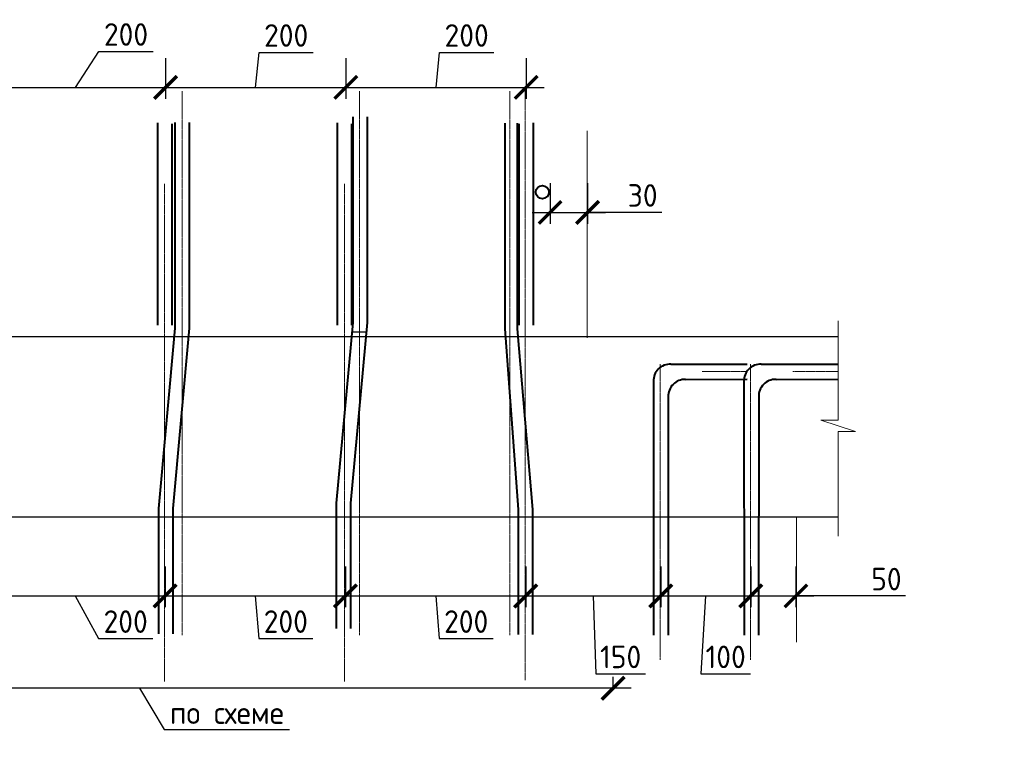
# Model space of a CAD drawing. Header units: millimetres. Extents: x 263826 to 1718326, y -423071 to 70137.
# Tile 2 of 256: x 270185 to 281092, y -278127 to -270078. Entities that reach past the tile are written whole.
import ezdxf

# ---------------------------------------------------------------- set-up
doc = ezdxf.new("R2010")
doc.units = ezdxf.units.MM
doc.linetypes.add('CENTER2', pattern=[28.575, 19.05, -3.175, 3.175, -3.175])
doc.layers.add('РАЗМЕРЫ', color=1, linetype='Continuous', lineweight=9)
doc.styles.add('GOST-2.304_Type-B', font='GOST_Common.ttf')
doc.dimstyles.new('СПДС', dxfattribs={"dimscale": 100, "dimtxt": 2.5, "dimasz": 2.5, "dimexe": 1.25, "dimexo": 0, "dimtad": 1, "dimdec": 0, "dimtxsty": 'GOST-2.304_Type-B', "dimblk": 'ARCHTICK', "dimcen": 2.5, "dimdle": 2, "dimadec": 0, "dimazin": 2, "dimtfac": 0.75, "dimtdec": 0, "dimtmove": 1, "dimatfit": 3, "dimfxl": 1, "dimtolj": 1, "dimarcsym": 1})

# ---------------------------------------------------------------- blocks, each defined once
blk = doc.blocks.new('_ArchTick')
at = {"color": 0, "linetype": 'ByBlock', "const_width": 0.15}
blk.add_lwpolyline([(-0.5, -0.5), (0.5, 0.5)], dxfattribs=at)
blk = doc.blocks.new('*D3569')
at = {"layer": 'DEFPOINTS', "color": 0, "lineweight": 0, "transparency": 16777216}
for p in [(266264, -277484), (266264, -277484), (276758, -277484)]:
    blk.add_point(p, dxfattribs=at)
at = {"layer": 'РАЗМЕРЫ', "color": 0, "lineweight": -2, "transparency": 16777216}
for p, q in [((266264, -277484), (266264, -277359)), ((276758, -277484), (276758, -277359)), ((276958, -277484), (266064, -277484)), ((271511, -277484), (271787, -277942)), ((271787, -277942), (273173, -277942))]:
    blk.add_line(p, q, dxfattribs=at)
at = {"layer": 'РАЗМЕРЫ', "color": 0, "lineweight": -2, "transparency": 16777216, "xscale": 250, "yscale": 250, "zscale": 250, "rotation": 180}
blk.add_blockref('_ArchTick', (266264, -277484), dxfattribs=at)
at = {"layer": 'РАЗМЕРЫ', "color": 0, "lineweight": -2, "transparency": 16777216, "xscale": 250, "yscale": 250, "zscale": 250}
blk.add_blockref('_ArchTick', (276758, -277484), dxfattribs=at)
at = {"layer": 'РАЗМЕРЫ', "color": 0, "lineweight": 0, "transparency": 16777216, "insert": (272480, -277755), "char_height": 250, "attachment_point": 5, "style": 'GOST-2.304_Type-B'}
blk.add_mtext('\\A1;по схеме', dxfattribs=at)
blk = doc.blocks.new('*D3570')
at = {"layer": 'DEFPOINTS', "color": 0, "lineweight": 0, "transparency": 16777216}
for p in [(269799, -276137, -3100), (271797, -276137, -6200), (271797, -276462)]:
    blk.add_point(p, dxfattribs=at)
at = {"layer": 'РАЗМЕРЫ', "color": 0, "lineweight": -2, "transparency": 16777216}
for p, q in [((269799, -276137), (269799, -276587)), ((271797, -276137), (271797, -276587)), ((269599, -276462), (271997, -276462)), ((270798, -276462), (271059, -276933)), ((271059, -276933), (271659, -276933))]:
    blk.add_line(p, q, dxfattribs=at)
at = {"layer": 'РАЗМЕРЫ', "color": 0, "lineweight": -2, "transparency": 16777216, "xscale": 250, "yscale": 250, "zscale": 250, "rotation": 180}
blk.add_blockref('_ArchTick', (269799, -276462), dxfattribs=at)
at = {"layer": 'РАЗМЕРЫ', "color": 0, "lineweight": -2, "transparency": 16777216, "xscale": 250, "yscale": 250, "zscale": 250}
blk.add_blockref('_ArchTick', (271797, -276462), dxfattribs=at)
at = {"layer": 'РАЗМЕРЫ', "color": 0, "lineweight": 0, "transparency": 16777216, "insert": (271359, -276746), "char_height": 250, "attachment_point": 5, "style": 'GOST-2.304_Type-B'}
blk.add_mtext('\\A1;200', dxfattribs=at)
blk = doc.blocks.new('*D3571')
at = {"layer": 'DEFPOINTS', "color": 0, "lineweight": 0, "transparency": 16777216}
for p in [(271795, -276137, -3100), (273793, -276137, -6200), (273793, -276462)]:
    blk.add_point(p, dxfattribs=at)
at = {"layer": 'РАЗМЕРЫ', "color": 0, "lineweight": -2, "transparency": 16777216}
for p, q in [((271795, -276137), (271795, -276587)), ((273793, -276137), (273793, -276587)), ((271595, -276462), (273993, -276462)), ((272794, -276462), (272833, -276933)), ((272833, -276933), (273433, -276933))]:
    blk.add_line(p, q, dxfattribs=at)
at = {"layer": 'РАЗМЕРЫ', "color": 0, "lineweight": -2, "transparency": 16777216, "xscale": 250, "yscale": 250, "zscale": 250, "rotation": 180}
blk.add_blockref('_ArchTick', (271795, -276462), dxfattribs=at)
at = {"layer": 'РАЗМЕРЫ', "color": 0, "lineweight": -2, "transparency": 16777216, "xscale": 250, "yscale": 250, "zscale": 250}
blk.add_blockref('_ArchTick', (273793, -276462), dxfattribs=at)
at = {"layer": 'РАЗМЕРЫ', "color": 0, "lineweight": 0, "transparency": 16777216, "insert": (273133, -276746), "char_height": 250, "attachment_point": 5, "style": 'GOST-2.304_Type-B'}
blk.add_mtext('\\A1;200', dxfattribs=at)
blk = doc.blocks.new('*D3572')
at = {"layer": 'DEFPOINTS', "color": 0, "lineweight": 0, "transparency": 16777216}
for p in [(275788, -276137, -3100), (277287, -276137, -6200), (277287, -276462)]:
    blk.add_point(p, dxfattribs=at)
at = {"layer": 'РАЗМЕРЫ', "color": 0, "lineweight": -2, "transparency": 16777216}
for p, q in [((275788, -276137), (275788, -276587)), ((277287, -276137), (277287, -276587)), ((275588, -276462), (277487, -276462)), ((276538, -276462), (276567, -277324)), ((276567, -277324), (277117, -277324))]:
    blk.add_line(p, q, dxfattribs=at)
at = {"layer": 'РАЗМЕРЫ', "color": 0, "lineweight": -2, "transparency": 16777216, "xscale": 250, "yscale": 250, "zscale": 250, "rotation": 180}
blk.add_blockref('_ArchTick', (275788, -276462), dxfattribs=at)
at = {"layer": 'РАЗМЕРЫ', "color": 0, "lineweight": -2, "transparency": 16777216, "xscale": 250, "yscale": 250, "zscale": 250}
blk.add_blockref('_ArchTick', (277287, -276462), dxfattribs=at)
at = {"layer": 'РАЗМЕРЫ', "color": 0, "lineweight": 0, "transparency": 16777216, "insert": (276842, -277137), "char_height": 250, "attachment_point": 5, "style": 'GOST-2.304_Type-B'}
blk.add_mtext('\\A1;150', dxfattribs=at)
blk = doc.blocks.new('*D3575')
at = {"layer": 'DEFPOINTS', "color": 0, "lineweight": 0, "transparency": 16777216}
for p in [(269802, -270503, -3100), (271801, -270503, -6200), (271801, -270828)]:
    blk.add_point(p, dxfattribs=at)
at = {"layer": 'РАЗМЕРЫ', "color": 0, "lineweight": -2, "transparency": 16777216}
for p, q in [((270802, -270828), (271063, -270430)), ((271063, -270430), (271663, -270430)), ((269802, -270503), (269802, -270953)), ((271801, -270503), (271801, -270953)), ((269602, -270828), (272001, -270828))]:
    blk.add_line(p, q, dxfattribs=at)
at = {"layer": 'РАЗМЕРЫ', "color": 0, "lineweight": -2, "transparency": 16777216, "xscale": 250, "yscale": 250, "zscale": 250, "rotation": 180}
blk.add_blockref('_ArchTick', (269802, -270828), dxfattribs=at)
at = {"layer": 'РАЗМЕРЫ', "color": 0, "lineweight": -2, "transparency": 16777216, "xscale": 250, "yscale": 250, "zscale": 250}
blk.add_blockref('_ArchTick', (271801, -270828), dxfattribs=at)
at = {"layer": 'РАЗМЕРЫ', "color": 0, "lineweight": 0, "transparency": 16777216, "insert": (271363, -270242), "char_height": 250, "attachment_point": 5, "style": 'GOST-2.304_Type-B'}
blk.add_mtext('\\A1;200', dxfattribs=at)
blk = doc.blocks.new('*D3576')
at = {"layer": 'DEFPOINTS', "color": 0, "lineweight": 0, "transparency": 16777216}
for p in [(271799, -270503, -3100), (273797, -270503, -6200), (273797, -270828)]:
    blk.add_point(p, dxfattribs=at)
at = {"layer": 'РАЗМЕРЫ', "color": 0, "lineweight": -2, "transparency": 16777216}
for p, q in [((272798, -270828), (272837, -270441)), ((272837, -270441), (273437, -270441)), ((271799, -270503), (271799, -270953)), ((273797, -270503), (273797, -270953)), ((271599, -270828), (273997, -270828))]:
    blk.add_line(p, q, dxfattribs=at)
at = {"layer": 'РАЗМЕРЫ', "color": 0, "lineweight": -2, "transparency": 16777216, "xscale": 250, "yscale": 250, "zscale": 250, "rotation": 180}
blk.add_blockref('_ArchTick', (271799, -270828), dxfattribs=at)
at = {"layer": 'РАЗМЕРЫ', "color": 0, "lineweight": -2, "transparency": 16777216, "xscale": 250, "yscale": 250, "zscale": 250}
blk.add_blockref('_ArchTick', (273797, -270828), dxfattribs=at)
at = {"layer": 'РАЗМЕРЫ', "color": 0, "lineweight": 0, "transparency": 16777216, "insert": (273137, -270253), "char_height": 250, "attachment_point": 5, "style": 'GOST-2.304_Type-B'}
blk.add_mtext('\\A1;200', dxfattribs=at)
blk = doc.blocks.new('*D3579')
at = {"layer": 'DEFPOINTS', "color": 0, "lineweight": 0, "transparency": 16777216}
for p in [(276061, -271888, -3100), (276476, -271888, -3100), (276476, -272213)]:
    blk.add_point(p, dxfattribs=at)
at = {"layer": 'РАЗМЕРЫ', "color": 0, "lineweight": -2, "transparency": 16777216}
for p, q in [((276061, -271888), (276061, -272338)), ((276476, -271888), (276476, -272338)), ((275861, -272213), (276676, -272213)), ((277299, -272213), (276476, -272213))]:
    blk.add_line(p, q, dxfattribs=at)
at = {"layer": 'РАЗМЕРЫ', "color": 0, "lineweight": -2, "transparency": 16777216, "xscale": 250, "yscale": 250, "zscale": 250, "rotation": 180}
blk.add_blockref('_ArchTick', (276061, -272213), dxfattribs=at)
at = {"layer": 'РАЗМЕРЫ', "color": 0, "lineweight": -2, "transparency": 16777216, "xscale": 250, "yscale": 250, "zscale": 250}
blk.add_blockref('_ArchTick', (276476, -272213), dxfattribs=at)
at = {"layer": 'РАЗМЕРЫ', "color": 0, "lineweight": 0, "transparency": 16777216, "insert": (277086, -272025), "char_height": 250, "attachment_point": 5, "style": 'GOST-2.304_Type-B'}
blk.add_mtext('\\A1;30', dxfattribs=at)
blk = doc.blocks.new('*D3580')
at = {"layer": 'DEFPOINTS', "color": 0, "lineweight": 0, "transparency": 16777216}
for p in [(277284, -276137, -3100), (278283, -276137, -6200), (278283, -276462)]:
    blk.add_point(p, dxfattribs=at)
at = {"layer": 'РАЗМЕРЫ', "color": 0, "lineweight": -2, "transparency": 16777216}
for p, q in [((277284, -276137), (277284, -276587)), ((278283, -276137), (278283, -276587)), ((277084, -276462), (278483, -276462)), ((277783, -276462), (277730, -277324)), ((277730, -277324), (278280, -277324))]:
    blk.add_line(p, q, dxfattribs=at)
at = {"layer": 'РАЗМЕРЫ', "color": 0, "lineweight": -2, "transparency": 16777216, "xscale": 250, "yscale": 250, "zscale": 250, "rotation": 180}
blk.add_blockref('_ArchTick', (277284, -276462), dxfattribs=at)
at = {"layer": 'РАЗМЕРЫ', "color": 0, "lineweight": -2, "transparency": 16777216, "xscale": 250, "yscale": 250, "zscale": 250}
blk.add_blockref('_ArchTick', (278283, -276462), dxfattribs=at)
at = {"layer": 'РАЗМЕРЫ', "color": 0, "lineweight": 0, "transparency": 16777216, "insert": (278005, -277137), "char_height": 250, "attachment_point": 5, "style": 'GOST-2.304_Type-B'}
blk.add_mtext('\\A1;100', dxfattribs=at)
blk = doc.blocks.new('*D3581')
at = {"layer": 'DEFPOINTS', "color": 0, "lineweight": 0, "transparency": 16777216}
for p in [(278283, -276137, -3100), (278783, -276137, -6200), (278783, -276462)]:
    blk.add_point(p, dxfattribs=at)
at = {"layer": 'РАЗМЕРЫ', "color": 0, "lineweight": -2, "transparency": 16777216}
for p, q in [((278283, -276137), (278283, -276587)), ((278783, -276137), (278783, -276587)), ((278083, -276462), (278983, -276462)), ((279998, -276462), (278783, -276462))]:
    blk.add_line(p, q, dxfattribs=at)
at = {"layer": 'РАЗМЕРЫ', "color": 0, "lineweight": -2, "transparency": 16777216, "xscale": 250, "yscale": 250, "zscale": 250, "rotation": 180}
blk.add_blockref('_ArchTick', (278283, -276462), dxfattribs=at)
at = {"layer": 'РАЗМЕРЫ', "color": 0, "lineweight": -2, "transparency": 16777216, "xscale": 250, "yscale": 250, "zscale": 250}
blk.add_blockref('_ArchTick', (278783, -276462), dxfattribs=at)
at = {"layer": 'РАЗМЕРЫ', "color": 0, "lineweight": 0, "transparency": 16777216, "insert": (279786, -276275), "char_height": 250, "attachment_point": 5, "style": 'GOST-2.304_Type-B'}
blk.add_mtext('\\A1;50', dxfattribs=at)
blk = doc.blocks.new('*D3564')
at = {"layer": 'DEFPOINTS', "color": 0, "lineweight": 0, "transparency": 16777216}
for p in [(273798, -270503, -3100), (275796, -270503, -6200), (275796, -270828)]:
    blk.add_point(p, dxfattribs=at)
at = {"layer": 'РАЗМЕРЫ', "color": 0, "lineweight": -2, "transparency": 16777216}
for p, q in [((274797, -270828), (274836, -270441)), ((274836, -270441), (275436, -270441)), ((273798, -270503), (273798, -270953)), ((275796, -270503), (275796, -270953)), ((273598, -270828), (275996, -270828))]:
    blk.add_line(p, q, dxfattribs=at)
at = {"layer": 'РАЗМЕРЫ', "color": 0, "lineweight": -2, "transparency": 16777216, "xscale": 250, "yscale": 250, "zscale": 250, "rotation": 180}
blk.add_blockref('_ArchTick', (273798, -270828), dxfattribs=at)
at = {"layer": 'РАЗМЕРЫ', "color": 0, "lineweight": -2, "transparency": 16777216, "xscale": 250, "yscale": 250, "zscale": 250}
blk.add_blockref('_ArchTick', (275796, -270828), dxfattribs=at)
at = {"layer": 'РАЗМЕРЫ', "color": 0, "lineweight": 0, "transparency": 16777216, "insert": (275136, -270253), "char_height": 250, "attachment_point": 5, "style": 'GOST-2.304_Type-B'}
blk.add_mtext('\\A1;200', dxfattribs=at)
blk = doc.blocks.new('*D3565')
at = {"layer": 'DEFPOINTS', "color": 0, "lineweight": 0, "transparency": 16777216}
for p in [(273794, -276137, -3100), (275792, -276137, -6200), (275792, -276462)]:
    blk.add_point(p, dxfattribs=at)
at = {"layer": 'РАЗМЕРЫ', "color": 0, "lineweight": -2, "transparency": 16777216}
for p, q in [((273794, -276137), (273794, -276587)), ((275792, -276137), (275792, -276587)), ((273594, -276462), (275992, -276462)), ((274793, -276462), (274831, -276933)), ((274831, -276933), (275431, -276933))]:
    blk.add_line(p, q, dxfattribs=at)
at = {"layer": 'РАЗМЕРЫ', "color": 0, "lineweight": -2, "transparency": 16777216, "xscale": 250, "yscale": 250, "zscale": 250, "rotation": 180}
blk.add_blockref('_ArchTick', (273794, -276462), dxfattribs=at)
at = {"layer": 'РАЗМЕРЫ', "color": 0, "lineweight": -2, "transparency": 16777216, "xscale": 250, "yscale": 250, "zscale": 250}
blk.add_blockref('_ArchTick', (275792, -276462), dxfattribs=at)
at = {"layer": 'РАЗМЕРЫ', "color": 0, "lineweight": 0, "transparency": 16777216, "insert": (275131, -276746), "char_height": 250, "attachment_point": 5, "style": 'GOST-2.304_Type-B'}
blk.add_mtext('\\A1;200', dxfattribs=at)

msp = doc.modelspace()

# ---------------------------------------------------------------- linework, layer by layer
at = {"color": 0, "linetype": 'CENTER2', "lineweight": 18}
for p, q in [((271983.29376, -270870.75336, -3100), (271983.29376, -276899.82119, -3100)), ((273950.19559, -270870.75336, -3100), (273950.19559, -276899.82119, -3100)), ((275615.38747, -270870.75336, -3100), (275615.38747, -276899.82119, -3100)), ((275783.15191, -270860.41315, 3100), (275783.15191, -277395.52187, 3100)), ((271790.60738, -271897.92058), (271790.60738, -277410.13142)), ((273781.69437, -271897.92058), (273781.69437, -277410.13142)), ((277279.65464, -273894.72446), (277279.65464, -277174.42662)), ((277745.71335, -273976.38324), (278244.5253, -273976.38324)), ((278281.8728, -273894.72446), (278281.8728, -277174.42662)), ((278747.93151, -273976.38324), (279246.74345, -273976.38324))]:
    msp.add_line(p, q, dxfattribs=at)
at = {"color": 0, "lineweight": 40}
for p, q in [((271710.60738, -271220.3646), (271710.60738, -273461.66688)), ((271870.60738, -271230.22193), (271870.60738, -273461.66688)), ((273701.69437, -271220.3646), (273701.69437, -273461.66688)), ((273861.69437, -271230.22193), (273861.69437, -273461.66688)), ((275714.07543, -271230.22193), (275714.07543, -273461.66688)), ((275874.07543, -271220.3646), (275874.07543, -273461.66688))]:
    msp.add_line(p, q, dxfattribs=at)
at = {"color": 0, "lineweight": 30}
for p, q in [((273862.49694, -273536.09476), (274022.49694, -273536.09476)), ((268825.47977, -273586.09476, -3100), (279251.91108, -273586.09476, -3100)), ((268237.83935, -275586.09476, -3100), (279251.91108, -275586.09476, -3100))]:
    msp.add_line(p, q, dxfattribs=at)
at = {"color": 0, "lineweight": 40, "elevation": -3100}
for points in [[(271904.23929, -271215.34414), (271904.23929, -273494.84815), (271721.19673, -275494.84815), (271721.19673, -276883.00245)], [(272064.23929, -271215.34414), (272064.23929, -273494.84815), (271881.19673, -275494.84815), (271881.19673, -276883.00245)], [(273874.00461, -271153.89464), (273874.00461, -273433.39864), (273690.96205, -275433.39864), (273690.96205, -276821.55295)], [(274034.00461, -271153.89464), (274034.00461, -273433.39864), (273850.96205, -275433.39864), (273850.96205, -276821.55295)], [(275557.5185, -271223.02242), (275557.5185, -273502.52642), (275707.35231, -275502.52642), (275707.35231, -276890.68073)], [(275695.16391, -271223.02242), (275695.16391, -273502.52642), (275867.35231, -275502.52642), (275867.35231, -276890.68073)], [(277398.13295, -273893.83551), (278244.5253, -273893.83551)], [(278400.3511, -273893.83551), (279246.74345, -273893.83551)], [(277561.23996, -274063.01033), (278244.5253, -274060.04822)], [(278563.45811, -274063.01033), (279246.74345, -274060.04822)]]:
    msp.add_lwpolyline(points, dxfattribs=at)
at = {"linetype": 'ByBlock', "lineweight": 18, "elevation": -3100}
msp.add_lwpolyline([(279251.91108, -273412.90247), (279251.91108, -274514.00348), (279060.62593, -274514.00348), (279443.19622, -274641.52691), (279251.91108, -274641.52691), (279251.91108, -275798.40247)], dxfattribs=at)
at = {"color": 0, "lineweight": 40, "elevation": -3100}
for points in [[(277398.10037, -273894.68458, 0.4476921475), (277206.15541, -274088.76625), (277207.48489, -276895.57773)], [(278400.31853, -273894.68458, 0.4476921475), (278208.37356, -274088.76625), (278209.70304, -276895.57773)], [(277561.99219, -274063.62631, 0.4476921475), (277370.04723, -274257.70798), (277367.95415, -276895.57773)], [(278564.21035, -274063.62631, 0.4476921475), (278372.26538, -274257.70798), (278370.17231, -276895.57773)]]:
    msp.add_lwpolyline(points, format="xyb", dxfattribs=at)
at = {"color": 0, "lineweight": 40}
msp.add_circle((275975.23402, -271987.8666, -3100), 72.93998, dxfattribs=at)
at = {"layer": 'РАЗМЕРЫ', "color": 1}
for p, q in [((276471.24108, -273602.60504, -3100), (276471.24108, -271309.70406, -3100)), ((278790.70258, -276974.24906, -3100), (278790.70258, -275586.09476, -3100))]:
    msp.add_line(p, q, dxfattribs=at)

# ---------------------------------------------------------------- dimensions: what is measured, and where the dimension line sits
at = {"layer": 'РАЗМЕРЫ', "color": 146, "lineweight": 0, "true_color": 0x006272}
for base, p1, p2, picture, middle in [((271800.71738, -270828.28358, 3100), (269802.36031, -270503.17795), (271800.71738, -270503.17795, -3100), '*D3575', (271125.31473, -270429.63026, 3100)), ((273797.21773, -270828.28358, 3100), (271798.86066, -270503.17795), (273797.21773, -270503.17795, -3100), '*D3576', (272899.03529, -270440.70437, 3100)), ((275796.38386, -270828.28358, 3100), (273798.02678, -270503.17795), (275796.38386, -270503.17795, -3100), '*D3564', (274898.20141, -270440.70437, 3100)), ((271796.96447, -276462.06153, 3100), (269798.60739, -276136.9559), (271796.96447, -276136.9559, -3100), '*D3570', (271121.56182, -276933.46214, 3100)), ((273793.46481, -276462.06153, 3100), (271795.10774, -276136.9559), (273793.46481, -276136.9559, -3100), '*D3571', (272895.28237, -276933.46214, 3100)), ((275791.96961, -276462.06153, 3100), (273793.61253, -276136.9559), (275791.96961, -276136.9559, -3100), '*D3565', (274893.78717, -276933.46214, 3100)), ((277287.35616, -276462.06153, 3100), (275788.02208, -276136.9559), (277287.35616, -276136.9559, -3100), '*D3572', (276629.60507, -277324.46167, 3100)), ((278283.09083, -276462.06153, 3100), (277283.81333, -276136.9559), (278283.09083, -276136.9559, -3100), '*D3580', (277792.24333, -277324.46167, 3100)), ((278783.09495, -276462.06153, 3100), (278283.09495, -276136.9559), (278783.09495, -276136.9559, -3100), '*D3581', (279785.87791, -276462.06153, 3100))]:
    dim = msp.add_linear_dim(base=base, p1=p1, p2=p2, dimstyle='СПДС', override={"dimlfac": 0.1}, dxfattribs=at)
    dim.commit()
    dim.dimension.update_dxf_attribs({"geometry": picture, "text_midpoint": middle, "dimtype": 160})
for base, p1, p2, text, picture, middle in [((276476.34082, -272212.95989), (276061.04337, -271887.85426, -3100), (276476.34082, -271887.85426, -3100), '30', '*D3579', (277086.30583, -272212.95989)), ((266264.10283, -277484.26078, -3100), (276758.16312, -277484.26078, -3100), (266264.10283, -277484.26078, -3100), 'по схеме', '*D3569', (271849.70945, -277942.27781, -3100))]:
    dim = msp.add_linear_dim(base=base, p1=p1, p2=p2, text=text, dimstyle='СПДС', override={"dimlfac": 0.1}, dxfattribs=at)
    dim.commit()
    dim.dimension.update_dxf_attribs({"geometry": picture, "text_midpoint": middle, "dimtype": 160})

doc.saveas('drawing.dxf')
